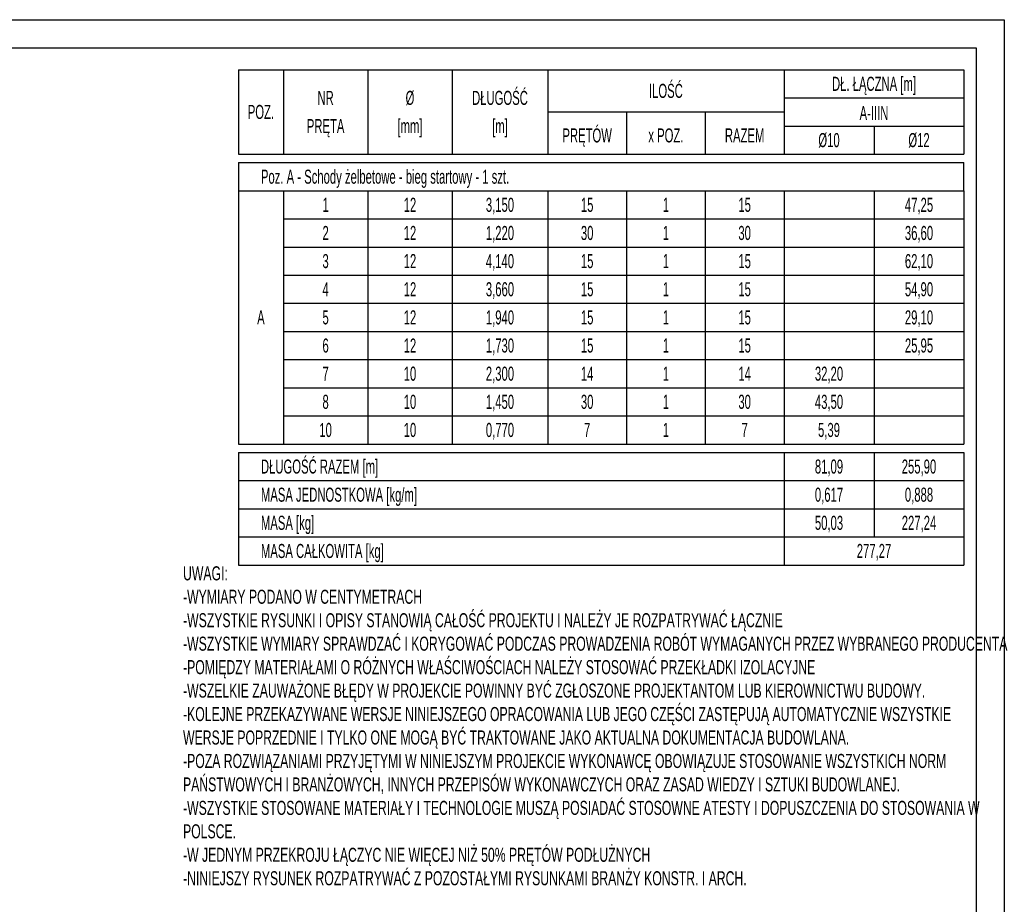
# Model space of a CAD drawing. Header units: millimetres. Extents: x 357 to 339450, y 65 to 10017.
# Tile 7 of 24: x 970 to 1407, y 660 to 1053. Entities that reach past the tile are written whole.
import ezdxf
from ezdxf.enums import TextEntityAlignment as Align

# ---------------------------------------------------------------- set-up
doc = ezdxf.new("R2010")
doc.units = ezdxf.units.MM
doc.header["$LTSCALE"] = 25
for name, color, linetype in [('BA_txs', 2, 'Continuous'), ('BZ_ram', 2, 'Continuous'), ('BZ_tab', 7, 'Continuous'), ('BZ_txg', 3, 'Continuous'), ('BZ_txs', 2, 'Continuous')]:
    doc.layers.add(name, color=color, linetype=linetype)
doc.styles.add('BIKTS', font='bikromsw.shx', dxfattribs={"width": 0.6})

msp = doc.modelspace()

# ---------------------------------------------------------------- linework, layer by layer
at = {"layer": 'BZ_ram', "color": 1}
msp.add_lwpolyline([(357.49, 310.01), (357.49, 1052.51), (1407.49, 1052.51), (1407.49, 310.01)], close=True, dxfattribs=at)
at = {"layer": 'BZ_ram'}
msp.add_lwpolyline([(1394.99, 466.2), (1394.99, 322.51), (407.49, 322.51), (407.49, 1040.01), (1394.99, 1040.01), (1394.99, 481.32)], dxfattribs=at)
at = {"layer": 'BZ_tab'}
for p, q in [((1067.07, 1030.28), (1087.07, 1030.28)), ((1067.07, 1030.28), (1067.07, 992.78)), ((1087.07, 1030.28), (1124.57, 1030.28)), ((1087.07, 1030.28), (1087.07, 992.78)), ((1124.57, 1030.28), (1162.07, 1030.28)), ((1124.57, 1030.28), (1124.57, 992.78)), ((1162.07, 1030.28), (1204.57, 1030.28)), ((1162.07, 1030.28), (1162.07, 992.78)), ((1204.57, 1030.28), (1309.57, 1030.28)), ((1204.57, 1030.28), (1204.57, 992.78)), ((1309.57, 1030.28), (1389.57, 1030.28)), ((1309.57, 1030.28), (1309.57, 992.78)), ((1389.57, 1030.28), (1389.57, 992.78)), ((1309.57, 1017.78), (1389.57, 1017.78)), ((1389.57, 1017.78), (1389.57, 1005.28)), ((1204.57, 1011.53), (1309.57, 1011.53)), ((1239.57, 1011.53), (1239.57, 992.78)), ((1274.57, 1011.53), (1274.57, 992.78)), ((1309.57, 1005.28), (1389.57, 1005.28)), ((1349.57, 1005.28), (1349.57, 992.78)), ((1389.57, 1005.28), (1389.57, 992.78)), ((1067.07, 992.78), (1087.07, 992.78)), ((1087.07, 992.78), (1124.57, 992.78)), ((1124.57, 992.78), (1162.07, 992.78)), ((1162.07, 992.78), (1204.57, 992.78)), ((1204.57, 992.78), (1239.57, 992.78)), ((1239.57, 992.78), (1274.57, 992.78)), ((1274.57, 992.78), (1309.57, 992.78)), ((1309.57, 992.78), (1349.57, 992.78)), ((1349.57, 992.78), (1389.57, 992.78)), ((1067.07, 989.03), (1087.07, 989.03)), ((1067.07, 989.03), (1067.07, 976.53)), ((1087.07, 989.03), (1124.57, 989.03)), ((1124.57, 989.03), (1162.07, 989.03)), ((1162.07, 989.03), (1204.57, 989.03)), ((1204.57, 989.03), (1239.57, 989.03)), ((1239.57, 989.03), (1274.57, 989.03)), ((1274.57, 989.03), (1309.57, 989.03)), ((1309.57, 989.03), (1349.57, 989.03)), ((1349.57, 989.03), (1389.57, 989.03)), ((1389.57, 976.53), (1389.57, 989.03)), ((1067.07, 976.53), (1087.07, 976.53)), ((1067.07, 976.53), (1067.07, 964.03)), ((1087.07, 976.53), (1124.57, 976.53)), ((1087.07, 976.53), (1087.07, 964.03)), ((1124.57, 976.53), (1162.07, 976.53)), ((1124.57, 976.53), (1124.57, 964.03)), ((1162.07, 976.53), (1204.57, 976.53)), ((1162.07, 976.53), (1162.07, 964.03)), ((1204.57, 976.53), (1239.57, 976.53)), ((1204.57, 976.53), (1204.57, 964.03)), ((1239.57, 976.53), (1274.57, 976.53)), ((1239.57, 976.53), (1239.57, 964.03)), ((1274.57, 976.53), (1309.57, 976.53)), ((1274.57, 976.53), (1274.57, 964.03)), ((1309.57, 976.53), (1349.57, 976.53)), ((1309.57, 976.53), (1309.57, 964.03)), ((1349.57, 976.53), (1389.57, 976.53)), ((1349.57, 976.53), (1349.57, 964.03)), ((1389.57, 976.53), (1389.57, 964.03)), ((1067.07, 964.03), (1067.07, 951.53)), ((1087.07, 964.03), (1124.57, 964.03)), ((1087.07, 964.03), (1087.07, 951.53)), ((1124.57, 964.03), (1162.07, 964.03)), ((1124.57, 964.03), (1124.57, 951.53)), ((1162.07, 964.03), (1204.57, 964.03)), ((1162.07, 964.03), (1162.07, 951.53)), ((1204.57, 964.03), (1239.57, 964.03)), ((1204.57, 964.03), (1204.57, 951.53)), ((1239.57, 964.03), (1274.57, 964.03)), ((1239.57, 964.03), (1239.57, 951.53)), ((1274.57, 964.03), (1309.57, 964.03)), ((1274.57, 964.03), (1274.57, 951.53)), ((1309.57, 964.03), (1349.57, 964.03)), ((1309.57, 964.03), (1309.57, 951.53)), ((1349.57, 964.03), (1389.57, 964.03)), ((1349.57, 964.03), (1349.57, 951.53)), ((1389.57, 964.03), (1389.57, 951.53)), ((1067.07, 951.53), (1067.07, 939.03)), ((1087.07, 951.53), (1124.57, 951.53)), ((1087.07, 951.53), (1087.07, 939.03)), ((1124.57, 951.53), (1162.07, 951.53)), ((1124.57, 951.53), (1124.57, 939.03)), ((1162.07, 951.53), (1204.57, 951.53)), ((1162.07, 951.53), (1162.07, 939.03)), ((1204.57, 951.53), (1239.57, 951.53)), ((1204.57, 951.53), (1204.57, 939.03)), ((1239.57, 951.53), (1274.57, 951.53)), ((1239.57, 951.53), (1239.57, 939.03)), ((1274.57, 951.53), (1309.57, 951.53)), ((1274.57, 951.53), (1274.57, 939.03)), ((1309.57, 951.53), (1349.57, 951.53)), ((1309.57, 951.53), (1309.57, 939.03)), ((1349.57, 951.53), (1389.57, 951.53)), ((1349.57, 951.53), (1349.57, 939.03)), ((1389.57, 951.53), (1389.57, 939.03)), ((1067.07, 939.03), (1067.07, 926.53)), ((1087.07, 939.03), (1124.57, 939.03)), ((1087.07, 939.03), (1087.07, 926.53)), ((1124.57, 939.03), (1162.07, 939.03)), ((1124.57, 939.03), (1124.57, 926.53)), ((1162.07, 939.03), (1204.57, 939.03)), ((1162.07, 939.03), (1162.07, 926.53)), ((1204.57, 939.03), (1239.57, 939.03)), ((1204.57, 939.03), (1204.57, 926.53)), ((1239.57, 939.03), (1274.57, 939.03)), ((1239.57, 939.03), (1239.57, 926.53)), ((1274.57, 939.03), (1309.57, 939.03)), ((1274.57, 939.03), (1274.57, 926.53)), ((1309.57, 939.03), (1349.57, 939.03)), ((1309.57, 939.03), (1309.57, 926.53)), ((1349.57, 939.03), (1389.57, 939.03)), ((1349.57, 939.03), (1349.57, 926.53)), ((1389.57, 939.03), (1389.57, 926.53)), ((1067.07, 926.53), (1067.07, 914.03)), ((1087.07, 926.53), (1124.57, 926.53)), ((1087.07, 926.53), (1087.07, 914.03)), ((1124.57, 926.53), (1162.07, 926.53)), ((1124.57, 926.53), (1124.57, 914.03)), ((1162.07, 926.53), (1204.57, 926.53)), ((1162.07, 926.53), (1162.07, 914.03)), ((1204.57, 926.53), (1239.57, 926.53)), ((1204.57, 926.53), (1204.57, 914.03)), ((1239.57, 926.53), (1274.57, 926.53)), ((1239.57, 926.53), (1239.57, 914.03)), ((1274.57, 926.53), (1309.57, 926.53)), ((1274.57, 926.53), (1274.57, 914.03)), ((1309.57, 926.53), (1349.57, 926.53)), ((1309.57, 926.53), (1309.57, 914.03)), ((1349.57, 926.53), (1389.57, 926.53)), ((1349.57, 926.53), (1349.57, 914.03)), ((1389.57, 926.53), (1389.57, 914.03)), ((1067.07, 914.03), (1067.07, 901.53)), ((1087.07, 914.03), (1124.57, 914.03)), ((1087.07, 914.03), (1087.07, 901.53)), ((1124.57, 914.03), (1162.07, 914.03)), ((1124.57, 914.03), (1124.57, 901.53)), ((1162.07, 914.03), (1204.57, 914.03)), ((1162.07, 914.03), (1162.07, 901.53)), ((1204.57, 914.03), (1239.57, 914.03)), ((1204.57, 914.03), (1204.57, 901.53)), ((1239.57, 914.03), (1274.57, 914.03)), ((1239.57, 914.03), (1239.57, 901.53)), ((1274.57, 914.03), (1309.57, 914.03)), ((1274.57, 914.03), (1274.57, 901.53)), ((1309.57, 914.03), (1349.57, 914.03)), ((1309.57, 914.03), (1309.57, 901.53)), ((1349.57, 914.03), (1389.57, 914.03)), ((1349.57, 914.03), (1349.57, 901.53)), ((1389.57, 914.03), (1389.57, 901.53)), ((1067.07, 901.53), (1067.07, 889.03)), ((1087.07, 901.53), (1124.57, 901.53)), ((1087.07, 901.53), (1087.07, 889.03)), ((1124.57, 901.53), (1162.07, 901.53)), ((1124.57, 901.53), (1124.57, 889.03)), ((1162.07, 901.53), (1204.57, 901.53)), ((1162.07, 901.53), (1162.07, 889.03)), ((1204.57, 901.53), (1239.57, 901.53)), ((1204.57, 901.53), (1204.57, 889.03)), ((1239.57, 901.53), (1274.57, 901.53)), ((1239.57, 901.53), (1239.57, 889.03)), ((1274.57, 901.53), (1309.57, 901.53)), ((1274.57, 901.53), (1274.57, 889.03)), ((1309.57, 901.53), (1349.57, 901.53)), ((1309.57, 901.53), (1309.57, 889.03)), ((1349.57, 901.53), (1389.57, 901.53)), ((1349.57, 901.53), (1349.57, 889.03)), ((1389.57, 901.53), (1389.57, 889.03)), ((1067.07, 889.03), (1067.07, 876.53)), ((1087.07, 889.03), (1124.57, 889.03)), ((1087.07, 889.03), (1087.07, 876.53)), ((1124.57, 889.03), (1162.07, 889.03)), ((1124.57, 889.03), (1124.57, 876.53)), ((1162.07, 889.03), (1204.57, 889.03)), ((1162.07, 889.03), (1162.07, 876.53)), ((1204.57, 889.03), (1239.57, 889.03)), ((1204.57, 889.03), (1204.57, 876.53)), ((1239.57, 889.03), (1274.57, 889.03)), ((1239.57, 889.03), (1239.57, 876.53)), ((1274.57, 889.03), (1309.57, 889.03)), ((1274.57, 889.03), (1274.57, 876.53)), ((1309.57, 889.03), (1349.57, 889.03)), ((1309.57, 889.03), (1309.57, 876.53)), ((1349.57, 889.03), (1389.57, 889.03)), ((1349.57, 889.03), (1349.57, 876.53)), ((1389.57, 889.03), (1389.57, 876.53)), ((1067.07, 876.53), (1067.07, 864.03)), ((1087.07, 876.53), (1124.57, 876.53)), ((1087.07, 876.53), (1087.07, 864.03)), ((1124.57, 876.53), (1162.07, 876.53)), ((1124.57, 876.53), (1124.57, 864.03)), ((1162.07, 876.53), (1204.57, 876.53)), ((1162.07, 876.53), (1162.07, 864.03)), ((1204.57, 876.53), (1239.57, 876.53)), ((1204.57, 876.53), (1204.57, 864.03)), ((1239.57, 876.53), (1274.57, 876.53)), ((1239.57, 876.53), (1239.57, 864.03)), ((1274.57, 876.53), (1309.57, 876.53)), ((1274.57, 876.53), (1274.57, 864.03)), ((1309.57, 876.53), (1349.57, 876.53)), ((1309.57, 876.53), (1309.57, 864.03)), ((1349.57, 876.53), (1389.57, 876.53)), ((1349.57, 876.53), (1349.57, 864.03)), ((1389.57, 876.53), (1389.57, 864.03)), ((1067.07, 864.03), (1087.07, 864.03)), ((1087.07, 864.03), (1124.57, 864.03)), ((1124.57, 864.03), (1162.07, 864.03)), ((1162.07, 864.03), (1204.57, 864.03)), ((1204.57, 864.03), (1239.57, 864.03)), ((1239.57, 864.03), (1274.57, 864.03)), ((1274.57, 864.03), (1309.57, 864.03)), ((1309.57, 864.03), (1349.57, 864.03)), ((1349.57, 864.03), (1389.57, 864.03)), ((1067.07, 860.28), (1087.07, 860.28)), ((1067.07, 860.28), (1067.07, 847.78)), ((1087.07, 860.28), (1124.57, 860.28)), ((1124.57, 860.28), (1162.07, 860.28)), ((1162.07, 860.28), (1204.57, 860.28)), ((1204.57, 860.28), (1239.57, 860.28)), ((1239.57, 860.28), (1274.57, 860.28)), ((1274.57, 860.28), (1309.57, 860.28)), ((1309.57, 860.28), (1309.57, 847.78)), ((1309.57, 860.28), (1349.57, 860.28)), ((1309.57, 860.28), (1309.57, 847.78)), ((1349.57, 860.28), (1389.57, 860.28)), ((1349.57, 860.28), (1349.57, 847.78)), ((1389.57, 860.28), (1389.57, 847.78)), ((1067.07, 847.78), (1087.07, 847.78)), ((1067.07, 847.78), (1067.07, 835.28)), ((1087.07, 847.78), (1124.57, 847.78)), ((1124.57, 847.78), (1162.07, 847.78)), ((1162.07, 847.78), (1204.57, 847.78)), ((1204.57, 847.78), (1239.57, 847.78)), ((1239.57, 847.78), (1274.57, 847.78)), ((1274.57, 847.78), (1309.57, 847.78)), ((1309.57, 847.78), (1309.57, 835.28)), ((1309.57, 847.78), (1349.57, 847.78)), ((1309.57, 847.78), (1309.57, 835.28)), ((1349.57, 847.78), (1389.57, 847.78)), ((1349.57, 847.78), (1349.57, 835.28)), ((1389.57, 847.78), (1389.57, 835.28)), ((1067.07, 835.28), (1087.07, 835.28)), ((1067.07, 835.28), (1067.07, 822.78)), ((1087.07, 835.28), (1124.57, 835.28)), ((1124.57, 835.28), (1162.07, 835.28)), ((1162.07, 835.28), (1204.57, 835.28)), ((1204.57, 835.28), (1239.57, 835.28)), ((1239.57, 835.28), (1274.57, 835.28)), ((1274.57, 835.28), (1309.57, 835.28)), ((1309.57, 835.28), (1309.57, 822.78)), ((1309.57, 835.28), (1349.57, 835.28)), ((1309.57, 835.28), (1309.57, 822.78)), ((1349.57, 835.28), (1389.57, 835.28)), ((1349.57, 835.28), (1349.57, 822.78)), ((1389.57, 835.28), (1389.57, 822.78)), ((1067.07, 822.78), (1087.07, 822.78)), ((1067.07, 822.78), (1067.07, 810.28)), ((1087.07, 822.78), (1124.57, 822.78)), ((1124.57, 822.78), (1162.07, 822.78)), ((1162.07, 822.78), (1204.57, 822.78)), ((1204.57, 822.78), (1239.57, 822.78)), ((1239.57, 822.78), (1274.57, 822.78)), ((1274.57, 822.78), (1309.57, 822.78)), ((1309.57, 822.78), (1309.57, 810.28)), ((1309.57, 822.78), (1349.57, 822.78)), ((1349.57, 822.78), (1389.57, 822.78)), ((1389.57, 822.78), (1389.57, 810.28)), ((1067.07, 810.28), (1087.07, 810.28)), ((1087.07, 810.28), (1124.57, 810.28)), ((1124.57, 810.28), (1162.07, 810.28)), ((1162.07, 810.28), (1204.57, 810.28)), ((1204.57, 810.28), (1239.57, 810.28)), ((1239.57, 810.28), (1274.57, 810.28)), ((1274.57, 810.28), (1309.57, 810.28)), ((1309.57, 810.28), (1349.57, 810.28)), ((1349.57, 810.28), (1389.57, 810.28))]:
    msp.add_line(p, q, dxfattribs=at)

# ---------------------------------------------------------------- texts
at = {"layer": 'BA_txs', "insert": (1042.45, 809.73), "char_height": 6.25, "width": 354.3279, "attachment_point": 1, "style": 'BIKTS'}
msp.add_mtext('{\\W0.65;UWAGI:\\P-WYMIARY PODANO W CENTYMETRACH\\P-WSZYSTKIE RYSUNKI I OPISY STANOWIĄ CAŁOŚĆ PROJEKTU I NALEŻY JE ROZPATRYWAĆ ŁĄCZNIE\\P-WSZYSTKIE WYMIARY SPRAWDZAĆ I KORYGOWAĆ PODCZAS PROWADZENIA ROBÓT WYMAGANYCH PRZEZ WYBRANEGO PRODUCENTA\\P-POMIĘDZY MATERIAŁAMI O RÓŻNYCH WŁAŚCIWOŚCIACH NALEŻY STOSOWAĆ PRZEKŁADKI IZOLACYJNE\\P-WSZELKIE ZAUWAŻONE BŁĘDY W PROJEKCIE POWINNY BYĆ ZGŁOSZONE PROJEKTANTOM LUB KIEROWNICTWU BUDOWY.\\P-KOLEJNE PRZEKAZYWANE WERSJE NINIEJSZEGO OPRACOWANIA LUB JEGO CZĘŚCI ZASTĘPUJĄ AUTOMATYCZNIE WSZYSTKIE WERSJE POPRZEDNIE I TYLKO ONE MOGĄ BYĆ TRAKTOWANE JAKO AKTUALNA DOKUMENTACJA BUDOWLANA.\\P-POZA ROZWIĄZANIAMI PRZYJĘTYMI W NINIEJSZYM PROJEKCIE WYKONAWCĘ OBOWIĄZUJE STOSOWANIE WSZYSTKICH NORM PAŃSTWOWYCH I BRANŻOWYCH, INNYCH PRZEPISÓW WYKONAWCZYCH ORAZ ZASAD WIEDZY I SZTUKI BUDOWLANEJ.\\P-WSZYSTKIE STOSOWANE MATERIAŁY I TECHNOLOGIE MUSZĄ POSIADAĆ STOSOWNE ATESTY I DOPUSZCZENIA DO STOSOWANIA W POLSCE.\\P\\C2;-W JEDNYM PRZEKROJU ŁĄCZYC NIE WIĘCEJ NIŻ 50% PRĘTÓW PODŁUŻNYCH\\P-NINIEJSZY RYSUNEK ROZPATRYWAĆ Z POZOSTAŁYMI RYSUNKAMI BRANŻY KONSTR. I ARCH.}', dxfattribs=at)
at = {"layer": 'BZ_txg', "style": 'BIKTS', "width": 0.6}
msp.add_text('MASA CAŁKOWITA [kg]', height=6.25, dxfattribs=at).set_placement((1077.07, 816.53), align=Align.MIDDLE_LEFT)
msp.add_text('277,27', height=6.25, dxfattribs=at).set_placement((1349.57, 816.53), align=Align.MIDDLE_CENTER)
at = {"layer": 'BZ_txs', "style": 'BIKTS', "width": 0.6}
for s, p in [('ILOŚĆ', (1257.07, 1020.9)), ('DŁ. ŁĄCZNA [m]', (1349.57, 1024.03)), ('NR', (1105.82, 1017.78)), ('%%c', (1143.32, 1017.78)), ('DŁUGOŚĆ', (1183.32, 1017.78)), ('POZ.', (1077.07, 1011.53)), ('A-IIIN', (1349.57, 1011.05)), ('PRĘTA', (1105.82, 1005.28)), ('[mm]', (1143.32, 1005.28)), ('[m]', (1183.32, 1005.28)), ('PRĘTÓW', (1222.07, 1001.11)), ('x POZ.', (1257.07, 1001.11)), ('RAZEM', (1292.07, 1001.11)), ('%%c10', (1329.57, 999.03)), ('%%c12', (1369.57, 999.03)), ('1', (1105.82, 970.28)), ('12', (1143.32, 970.28)), ('3,150', (1183.32, 970.28)), ('15', (1222.07, 970.28)), ('1', (1257.07, 970.28)), ('15', (1292.07, 970.28)), ('47,25', (1369.57, 970.28)), ('2', (1105.82, 957.78)), ('12', (1143.32, 957.78)), ('1,220', (1183.32, 957.78)), ('30', (1222.07, 957.78)), ('1', (1257.07, 957.78)), ('30', (1292.07, 957.78)), ('36,60', (1369.57, 957.78)), ('3', (1105.82, 945.28)), ('12', (1143.32, 945.28)), ('4,140', (1183.32, 945.28)), ('15', (1222.07, 945.28)), ('1', (1257.07, 945.28)), ('15', (1292.07, 945.28)), ('62,10', (1369.57, 945.28)), ('4', (1105.82, 932.78)), ('12', (1143.32, 932.78)), ('3,660', (1183.32, 932.78)), ('15', (1222.07, 932.78)), ('1', (1257.07, 932.78)), ('15', (1292.07, 932.78)), ('54,90', (1369.57, 932.78)), ('12', (1143.32, 920.28)), ('1,940', (1183.32, 920.28)), ('29,10', (1369.57, 920.28)), ('A', (1077.07, 920.28)), ('5', (1105.82, 920.28)), ('15', (1222.07, 920.28)), ('1', (1257.07, 920.28)), ('15', (1292.07, 920.28)), ('6', (1105.82, 907.78)), ('12', (1143.32, 907.78)), ('1,730', (1183.32, 907.78)), ('15', (1222.07, 907.78)), ('1', (1257.07, 907.78)), ('15', (1292.07, 907.78)), ('25,95', (1369.57, 907.78)), ('7', (1105.82, 895.28)), ('10', (1143.32, 895.28)), ('2,300', (1183.32, 895.28)), ('14', (1222.07, 895.28)), ('1', (1257.07, 895.28)), ('14', (1292.07, 895.28)), ('32,20', (1329.57, 895.28)), ('8', (1105.82, 882.78)), ('10', (1143.32, 882.78)), ('1,450', (1183.32, 882.78)), ('30', (1222.07, 882.78)), ('1', (1257.07, 882.78)), ('30', (1292.07, 882.78)), ('43,50', (1329.57, 882.78)), ('10', (1105.82, 870.28)), ('10', (1143.32, 870.28)), ('0,770', (1183.32, 870.28)), ('7', (1222.07, 870.28)), ('1', (1257.07, 870.28)), ('7', (1292.07, 870.28)), ('5,39', (1329.57, 870.28)), ('81,09', (1329.57, 854.03)), ('255,90', (1369.57, 854.03)), ('0,617', (1329.57, 841.53)), ('0,888', (1369.57, 841.53)), ('50,03', (1329.57, 829.03)), ('227,24', (1369.57, 829.03))]:
    msp.add_text(s, height=6.25, dxfattribs=at).set_placement(p, align=Align.MIDDLE_CENTER)
for s, p in [('Poz. A - Schody żelbetowe - bieg startowy - 1 szt.', (1077.07, 982.78)), ('DŁUGOŚĆ RAZEM [m]', (1077.07, 854.03)), ('MASA JEDNOSTKOWA [kg/m]', (1077.07, 841.53)), ('MASA [kg]', (1077.07, 829.03))]:
    msp.add_text(s, height=6.25, dxfattribs=at).set_placement(p, align=Align.MIDDLE_LEFT)

doc.saveas('drawing.dxf')
